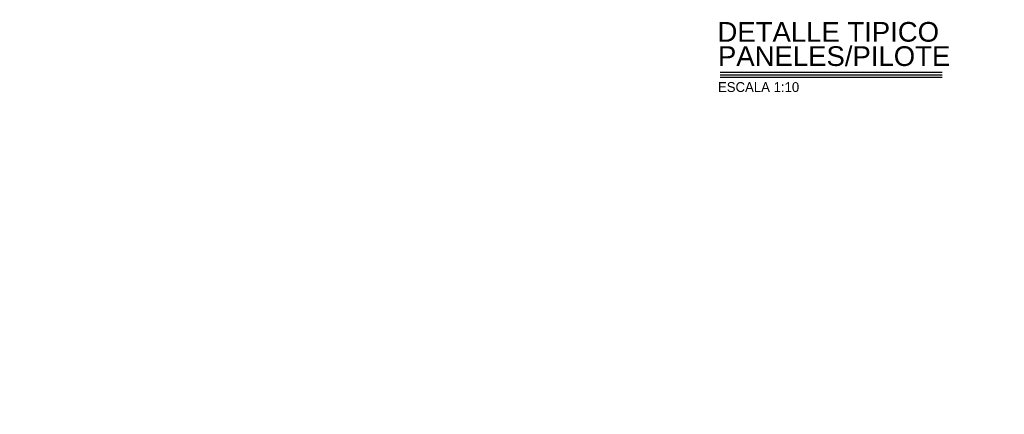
# Model space of a CAD drawing. Header units: millimetres. Extents: x 19443 to 19711, y 4351 to 4752.
# Tile 41 of 256: x 19469.196 to 19471.197, y 4518.031 to 4518.832. Entities that reach past the tile are written whole.
import ezdxf
from ezdxf.enums import TextEntityAlignment as Align

# ---------------------------------------------------------------- set-up
doc = ezdxf.new("R2010")
doc.units = ezdxf.units.MM
for name, color, linetype in [('cotas', 1, 'Continuous'), ('cotas @ 500', 1, 'Continuous'), ('TEXTOS TITULOS @ 0.1', 3, 'Continuous')]:
    doc.layers.add(name, color=color, linetype=linetype)
doc.styles.add('century gothic', font='GOTHIC.TTF')
doc.styles.add('COTAS SMC', font='GOTHIC.TTF')
doc.styles.add('NOTAS', font='GOTHIC.TTF')
doc.styles.add('SMCtitulos', font='sanss___.ttf')
doc.dimstyles.new('ANOTATIVE 100 SMCONSTRUCCIONES', dxfattribs={"dimscale": 0, "dimtxt": 0.18, "dimasz": 0.15, "dimexe": 0.18, "dimexo": 0.09, "dimgap": 0.1, "dimtad": 1, "dimzin": 0, "dimdsep": 46, "dimtxsty": 'century gothic', "dimblk1": 'FLECHA1', "dimblk2": 'FLECHA1', "dimsah": 1, "dimcen": 0.18, "dimdle": 0.075, "dimclrd": 1, "dimclre": 1, "dimclrt": 2, "dimaunit": 1, "dimadec": 0, "dimazin": 0, "dimtfac": 0.75, "dimtix": 1, "dimtmove": 2, "dimatfit": 3, "dimfxl": 0.09, "dimtvp": 1.5, "dimtfill": 1, "dimtolj": 1, "dimtzin": 0, "dimarcsym": 0})
doc.dimstyles.new('PIES SMCONSTRUCCIONES', dxfattribs={"dimscale": 0, "dimtxt": 0.18, "dimasz": 0.2, "dimexe": 0.18, "dimexo": 0, "dimgap": 0.1, "dimtad": 1, "dimdec": 0, "dimlfac": 39.370079, "dimzin": 0, "dimdsep": 46, "dimlunit": 4, "dimtxsty": 'COTAS SMC', "dimblk1": 'FLECHA1', "dimblk2": 'FLECHA1', "dimsah": 1, "dimcen": 0.2, "dimdle": 0.075, "dimclrd": 1, "dimclre": 1, "dimclrt": 2, "dimaunit": 1, "dimadec": 0, "dimazin": 0, "dimtfac": 0.75, "dimtdec": 0, "dimtix": 1, "dimtmove": 2, "dimatfit": 3, "dimfxl": 0.09, "dimtvp": 1.5, "dimtfill": 1, "dimtolj": 1, "dimtzin": 0, "dimarcsym": 0})

# ---------------------------------------------------------------- blocks, each defined once
blk = doc.blocks.new('FLECHA1')
at = {"color": 4}
blk.add_line((-0.246176, -0.248081), (0.248081, 0.25), dxfattribs=at)
at = {"color": 1}
blk.add_line((-1, 0), (0.496162, 0), dxfattribs=at)
blk = doc.blocks.new('*D497')
at = {"layer": 'cotas', "color": 1, "lineweight": -2, "transparency": 16777216}
for p, q in [((19614.326, 4625.8448), (19614.326, 4700.8448)), ((19570.9836, 4550.8448), (19524.326, 4550.8448)), ((19614.326, 4548.4298), (19614.326, 4550.8448)), ((19570.5339, 4548.4298), (19524.326, 4548.4298)), ((19614.326, 4473.4298), (19614.326, 4398.4298))]:
    blk.add_line(p, q, dxfattribs=at)
at = {"layer": 'Defpoints', "color": 0, "transparency": 16777216}
for p in [(19614.326, 4550.8448), (19615.9836, 4550.8448), (19615.5339, 4548.4298)]:
    blk.add_point(p, dxfattribs=at)
at = {"layer": 'cotas', "color": 1, "lineweight": -2, "transparency": 16777216, "xscale": 75, "yscale": 75, "zscale": 75}
for p, rotation in [((19614.326, 4550.8448), 270), ((19614.326, 4548.4298), 90)]:
    blk.add_blockref('FLECHA1', p, dxfattribs=dict(at, rotation=rotation))
at = {"layer": 'cotas', "color": 2, "transparency": 16777216, "insert": (19517.3376, 4549.6373), "char_height": 90, "attachment_point": 5, "rotation": 90, "style": 'century gothic', "bg_fill": 3, "box_fill_scale": 1.1, "bg_fill_color": 256, "bg_fill_true_color": 13158600, "bg_fill_transparency": 0}
blk.add_mtext('\\A1;2.42', dxfattribs=at)
blk = doc.blocks.new('*D552')
at = {"layer": 'cotas', "color": 1, "lineweight": -2, "transparency": 16777216}
for p, q in [((19620.0128, 4651.7533), (19620.0128, 4751.7533)), ((19620.4168, 4551.7533), (19530.0128, 4551.7533)), ((19620.0128, 4550.5333), (19620.0128, 4551.7533)), ((19620.4168, 4550.5333), (19530.0128, 4550.5333)), ((19620.0128, 4450.5333), (19620.0128, 4350.5333))]:
    blk.add_line(p, q, dxfattribs=at)
at = {"layer": 'Defpoints', "color": 0, "transparency": 16777216}
for p in [(19620.0128, 4551.7533), (19620.4168, 4551.7533), (19620.4168, 4550.5333)]:
    blk.add_point(p, dxfattribs=at)
at = {"layer": 'cotas', "color": 1, "lineweight": -2, "transparency": 16777216, "xscale": 100, "yscale": 100, "zscale": 100}
for p, rotation in [((19620.0128, 4551.7533), 270), ((19620.0128, 4550.5333), 90)]:
    blk.add_blockref('FLECHA1', p, dxfattribs=dict(at, rotation=rotation))
at = {"layer": 'cotas', "color": 2, "transparency": 16777216, "insert": (19523.8809, 4551.1433), "char_height": 90, "attachment_point": 5, "rotation": 90, "style": 'COTAS SMC', "bg_fill": 3, "box_fill_scale": 1.1, "bg_fill_color": 256, "bg_fill_true_color": 13158600, "bg_fill_transparency": 0}
blk.add_mtext("\\A1;4'", dxfattribs=at)
blk = doc.blocks.new('*U441')
at = {"color": 2}
blk.add_line((0, 0.052), (4.511, 0.052), dxfattribs=at)
at = {"color": 250}
blk.add_line((0, 0), (4.511, 0), dxfattribs=at)
at = {"color": 7}
blk.add_line((0, -0.047), (4.511, -0.047), dxfattribs=at)
at = {"color": 0, "linetype": 'ByBlock', "lineweight": -2, "style": 'NOTAS'}
for tag, p in [('1TITLE', (0.027, 1.014)), ('2TITLE', (-0.043, 0.181))]:
    blk.add_attdef(tag, p, '', height=0.3, dxfattribs=at)
blk.add_attdef('SCALE', text='', height=0.18, dxfattribs=at).set_placement((-0.043, -0.148), align=Align.TOP_LEFT)
blk = doc.blocks.new('*U759')
at = {"layer": 'cotas @ 500'}
dim = blk.add_linear_dim(base=(19614.3260382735, 4550.8448237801), p1=(19615.5338597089, 4548.4298237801), p2=(19615.9836080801, 4550.8448237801), angle=90, dimstyle='ANOTATIVE 100 SMCONSTRUCCIONES', override={"dimscale": 500, "dimtix": 1, "dimtofl": 1, "dimtmove": 1, "dimatfit": 1}, dxfattribs=at)
dim.commit()
dim.dimension.update_dxf_attribs({"geometry": '*D497', "text_midpoint": (19517.3375950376, 4549.6373237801)})
blk = doc.blocks.new('*U761')
at = {"layer": 'cotas @ 500'}
dim = blk.add_linear_dim(base=(19620.0128, 4551.7533), p1=(19620.4168, 4550.5333), p2=(19620.4168, 4551.7533), angle=90, dimstyle='PIES SMCONSTRUCCIONES', override={"dimscale": 500, "dimtix": 1, "dimtofl": 1, "dimtmove": 2, "dimatfit": 3}, dxfattribs=at)
dim.commit()
dim.dimension.update_dxf_attribs({"geometry": '*D552', "text_midpoint": (19523.8809, 4551.1433)})

msp = doc.modelspace()

# ---------------------------------------------------------------- block references
at = {"layer": 'cotas'}
msp.add_blockref('*U759', (0, 0), dxfattribs=at)

# ---------------------------------------------------------------- next in the draw order: block references
msp.add_blockref('*U761', (0, 0), dxfattribs=at)

# ---------------------------------------------------------------- next in the draw order: block references
at = {"layer": 'TEXTOS TITULOS @ 0.1'}
ref = msp.add_blockref('*U441', (19470.6192, 4518.7203), dxfattribs=dict(at, xscale=0.1, yscale=0.1, zscale=0.1))
ref.add_attrib('1TITLE', 'DETALLE TIPICO', (19470.6139, 4518.7877), dxfattribs={"layer": '0', "color": 0, "linetype": 'ByBlock', "lineweight": -2, "height": 0.04, "style": 'SMCtitulos'})
ref.add_attrib('2TITLE', 'PANELES/PILOTE', (19470.6149, 4518.7384), dxfattribs={"layer": '0', "color": 0, "linetype": 'ByBlock', "lineweight": -2, "height": 0.04, "style": 'SMCtitulos'})
ref.add_attrib('SCALE', 'ESCALA 1:10', dxfattribs={"layer": '0', "color": 0, "linetype": 'ByBlock', "lineweight": -2, "height": 0.02, "style": 'NOTAS'}).set_placement((19470.6149, 4518.7055), align=Align.TOP_LEFT)

doc.saveas('drawing.dxf')
